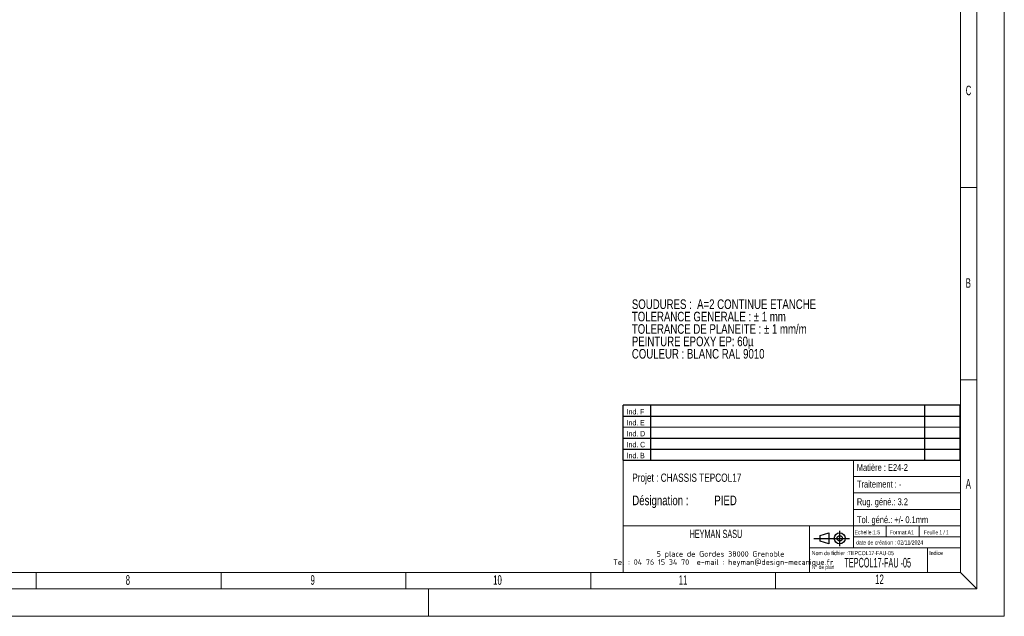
# Model space of a CAD drawing. Header units: millimetres. Extents: x 0 to 841, y 0 to 594.
# Tile 5 of 7: x 482 to 841, y 0 to 218. Entities that reach past the tile are written whole.
import ezdxf

# ---------------------------------------------------------------- set-up
doc = ezdxf.new("R2010")
doc.units = ezdxf.units.MM
doc.layers.add('NOTES', color=6, linetype='Continuous')
doc.styles.add('SLDTEXTSTYLE0', font='TXT', dxfattribs={"width": 0.75})
doc.styles.add('SLDTEXTSTYLE1', font='TXT', dxfattribs={"width": 0.605})
doc.styles.add('SLDTEXTSTYLE2', font='TXT', dxfattribs={"width": 0.692308})
doc.styles.add('SLDTEXTSTYLE3', font='TXT', dxfattribs={"width": 0.7})
doc.styles.add('SLDTEXTSTYLE4', font='TXT', dxfattribs={"width": 0.548009})
doc.styles.add('SLDTEXTSTYLE5', font='ISOCP3', dxfattribs={"width": 0.96})

# ---------------------------------------------------------------- blocks, each defined once
blk = doc.blocks.new('TAB MODIFS')
for p, q in [((123, 20), (0, 20)), ((0, 0), (0, 20)), ((10, 20), (10, 0)), ((110, 20), (110, 0)), ((123, 0), (123, 20)), ((0, 16), (123, 16)), ((0, 8), (123, 8)), ((0, 4), (123, 4)), ((0, 0), (123, 0))]:
    blk.add_line(p, q)
at = {"color": 7, "linetype": 'Continuous', "lineweight": 18}
blk.add_line((0, 12), (123, 12), dxfattribs=at)
at = {"color": 7}
for tag in ['AUTOATTR0', 'AUTOATTR1', 'AUTOATTR2', 'AUTOATTR3', 'AUTOATTR4', 'AUTOATTR5', 'AUTOATTR6', 'AUTOATTR7', 'AUTOATTR8', 'AUTOATTR9']:
    blk.add_attdef(tag, (0, 0), '', height=1, dxfattribs=at)
at = {"layer": 'NOTES', "color": 211, "char_height": 2, "attachment_point": 1, "style": 'SLDTEXTSTYLE0'}
for s, insert in [('Ind. F', (1.36, 18.66)), ('Ind. E', (1.36, 14.66)), ('Ind. D', (1.36, 10.66)), ('Ind. C', (1.36, 6.66)), ('Ind. B', (1.36, 2.66))]:
    blk.add_mtext(s, dxfattribs=dict(at, insert=insert))
blk = doc.blocks.new('Bloc2')
for p, q in [((2.32, 3.8), (5.55, 4.8)), ((2.32, 1.8), (2.32, 3.8)), ((5.55, 4.8), (5.55, 0.8)), ((9.48, 0), (9.48, 5.6)), ((0, 2.8), (12.98, 2.8)), ((5.55, 0.8), (2.32, 1.8))]:
    blk.add_line(p, q)
for radius in [2, 1]:
    blk.add_circle((9.48, 2.8), radius)
blk = doc.blocks.new('SW_NOTE_0')
at = {"layer": 'NOTES', "color": 0, "char_height": 3.5, "attachment_point": 1, "style": 'SLDTEXTSTYLE0'}
for s, insert in [('SOUDURES :  A=2 CONTINUE ETANCHE', (0, 4.51)), ('TOLERANCE GENERALE : ± 1 mm', (0, -0.01)), ('TOLERANCE DE PLANEITE : ± 1 mm/m', (0, -4.54)), ('PEINTURE EPOXY EP: 60µ', (0, -9.07)), ('COULEUR : BLANC RAL 9010', (0, -13.59))]:
    blk.add_mtext(s, dxfattribs=dict(at, insert=insert))
blk = doc.blocks.new('SW_NOTE_1')
at = {"layer": 'NOTES', "color": 0, "char_height": 3.5, "attachment_point": 1, "style": 'SLDTEXTSTYLE0'}
for s, insert in [('Désignation :', (0, 4.51)), ('PIED', (29.93, 4.51))]:
    blk.add_mtext(s, dxfattribs=dict(at, insert=insert))
blk = doc.blocks.new('SW_NOTE_2')
at = {"layer": 'NOTES', "color": 0, "char_height": 2, "attachment_point": 2, "style": 'SLDTEXTSTYLE5'}
for s, insert in [('5 place de Gordes 38000 Grenoble', (20.94, 2.58)), ('Tel : 04 76 15 34 70  e-mail : heyman@design-mecanique.fr', (21.97, -0.42))]:
    blk.add_mtext(s, dxfattribs=dict(at, insert=insert))

msp = doc.modelspace()

# ---------------------------------------------------------------- linework, layer by layer
at = {"lineweight": 18}
for p, q in [((841.001, -0.0569), (841.001, 593.9431)), ((831.001, 9.9431), (831.001, 583.9431)), ((825.001, 15.9431), (825.001, 577.9431)), ((831.001, 156.4431), (825.001, 156.4431)), ((831.001, 86.1931), (825.001, 86.1931)), ((701.945, 56.9431), (701.945, 15.9431)), ((824.945, 56.9431), (701.945, 56.9431)), ((785.945, 56.9431), (785.945, 24.9431)), ((785.945, 50.9431), (824.945, 50.9431)), ((785.945, 44.9431), (824.945, 44.9431)), ((785.945, 38.9431), (824.945, 38.9431)), ((701.945, 32.9431), (824.945, 32.9431)), ((769.945, 32.9431), (769.945, 15.9431)), ((797.945, 32.9431), (797.945, 28.9431)), ((809.945, 32.9431), (809.945, 28.9431)), ((785.945, 28.9431), (824.945, 28.9431)), ((769.945, 24.9431), (824.945, 24.9431)), ((812.945, 24.9431), (812.945, 15.9431)), ((16.001, 15.9431), (825.001, 15.9431)), ((647.001, 15.9431), (469.001, 15.9431)), ((487.9179, 9.9431), (487.9179, 15.9431)), ((555.3346, 9.9431), (555.3346, 15.9431)), ((622.7513, 9.9431), (622.7513, 15.9431)), ((690.168, 9.9431), (690.168, 15.9431)), ((757.5847, 9.9431), (757.5847, 15.9431)), ((831.001, 9.9431), (825.001, 15.9431)), ((831.001, 9.9431), (10.001, 9.9431)), ((631.001, -0.0569), (631.001, 9.9431)), ((841.001, -0.0569), (0.001, -0.0569))]:
    msp.add_line(p, q, dxfattribs=at)

# ---------------------------------------------------------------- block references
for name, p in [('TAB MODIFS', (701.9385, 56.9329)), ('Bloc2', (771.5049, 25.5774))]:
    msp.add_blockref(name, p)
at = {"layer": 'NOTES'}
for name, p in [('SW_NOTE_0', (705.1648, 111.0687)), ('SW_NOTE_1', (705.3122, 39.4765)), ('SW_NOTE_2', (716.5705, 21.1344))]:
    msp.add_blockref(name, p, dxfattribs=at)

# ---------------------------------------------------------------- texts
for s, insert, char_height, attachment_point, style in [('C', (826.9344, 193.5687), 3.5, 1, 'SLDTEXTSTYLE1'), ('B', (826.9344, 123.3187), 3.5, 1, 'SLDTEXTSTYLE1'), ('Matière : E24-2', (787.2115, 55.4982), 2.5, 1, 'SLDTEXTSTYLE0'), ('Projet : CHASSIS TEPCOL17', (705.3122, 52.0264), 3, 1, 'SLDTEXTSTYLE0'), ('Traitement : -', (787.2432, 49.4111), 2.5, 1, 'SLDTEXTSTYLE0'), ('A', (826.9344, 50.0687), 3.5, 1, 'SLDTEXTSTYLE1'), ('Rug. géné.: 3.2', (787.2297, 42.977), 2.5, 1, 'SLDTEXTSTYLE0'), ('Tol. géné.: +/- 0.1mm', (787.2686, 36.4424), 2.5, 1, 'SLDTEXTSTYLE0'), ('HEYMAN SASU', (735.8239, 31.5131), 3, 2, 'SLDTEXTSTYLE1'), ('Echelle:1:5', (786.3984, 31.3478), 1.5, 1, 'SLDTEXTSTYLE0'), ('Format:A1', (799.2343, 31.3232), 1.5, 1, 'SLDTEXTSTYLE0'), ('Feuille 1 / 1', (811.7514, 31.3271), 1.5, 1, 'SLDTEXTSTYLE2'), ('date de création : 02/11/2024', (786.9539, 27.6378), 1.5, 1, 'SLDTEXTSTYLE0'), ('Nom de fichier :TEPCOL17-FAU-05', (770.7974, 23.7584), 1.5, 1, 'SLDTEXTSTYLE0'), ('Indice', (813.6377, 23.8032), 1.5, 1, 'SLDTEXTSTYLE0'), ('N° de plan', (770.8231, 18.7081), 1.5, 1, 'SLDTEXTSTYLE3'), ('TEPCOL17-FAU -05', (782.701, 21.2725), 3.5, 1, 'SLDTEXTSTYLE4'), ('8', (520.5596, 14.9437), 3.5, 1, 'SLDTEXTSTYLE1'), ('9', (587.9763, 14.9437), 3.5, 1, 'SLDTEXTSTYLE1'), ('10', (654.593, 14.9437), 3.5, 1, 'SLDTEXTSTYLE1'), ('11', (722.2764, 14.9437), 3.5, 1, 'SLDTEXTSTYLE1'), ('12', (793.9231, 15.1841), 3.5, 1, 'SLDTEXTSTYLE1')]:
    msp.add_mtext(s, dxfattribs=dict(at, insert=insert, char_height=char_height, attachment_point=attachment_point, style=style))

doc.saveas('drawing.dxf')
